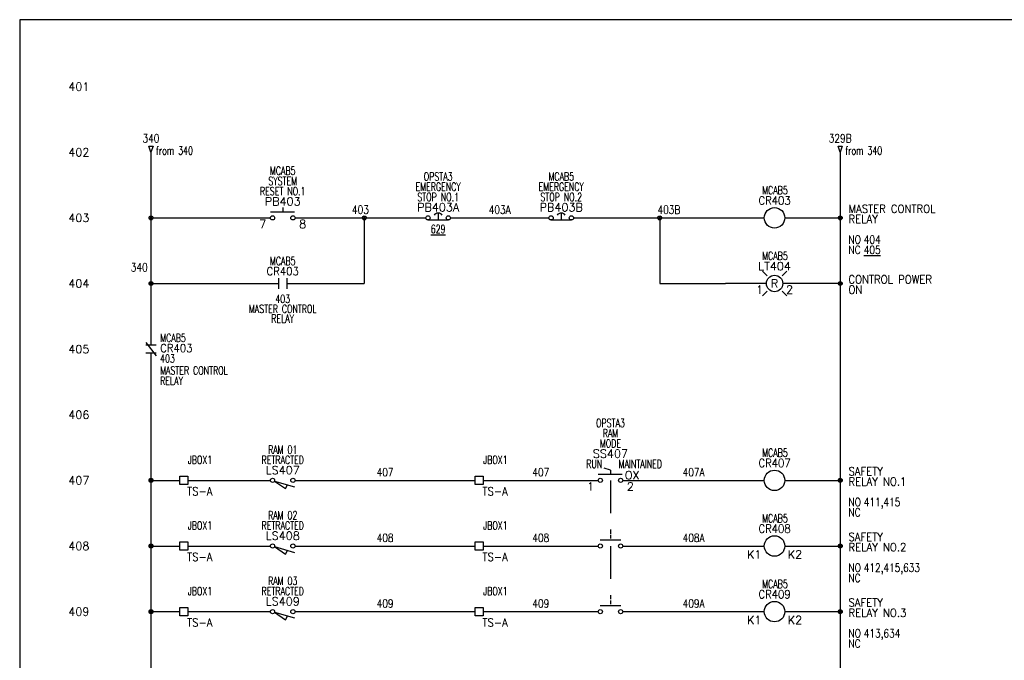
# Model space of a CAD drawing. Header units: inches. Extents: x 0 to 30, y 0 to 19.
# Tile 2 of 4: x 0 to 15, y 9.3 to 19. Entities that reach past the tile are written whole.
import ezdxf
from ezdxf.enums import TextEntityAlignment as Align

# ---------------------------------------------------------------- set-up
doc = ezdxf.new("R2010")
doc.units = ezdxf.units.IN
doc.header["$MEASUREMENT"] = 0
doc.linetypes.add('DASHED', pattern=[0.75, 0.5, -0.25])
for name, color, linetype in [('BLK_14AWG', 252, 'Continuous'), ('DESC', 1, 'Continuous'), ('DESCCHILD', 7, 'Continuous'), ('LINK', 8, 'DASHED'), ('LOC', 140, 'Continuous'), ('MISC', 30, 'Continuous'), ('POS', 7, 'Continuous'), ('RED_18AWG', 1, 'Continuous'), ('SYMS', 7, 'Continuous'), ('TAGS', 30, 'Continuous'), ('TERMS', 6, 'Continuous'), ('WHT_16AWG', 7, 'Continuous'), ('WIRECOPY', 52, 'Continuous'), ('WIRENO', 3, 'Continuous'), ('WIREREF_DEST', 62, 'Continuous'), ('XREF', 7, 'Continuous'), ('XREFCHILD', 7, 'Continuous')]:
    doc.layers.add(name, color=color, linetype=linetype)
doc.layers.add('Viewports', color=3, linetype='Continuous', plot=False)
doc.styles.add('WD', font='romans.shx')

# ---------------------------------------------------------------- blocks, each defined once
blk = doc.blocks.new('WD_MLRH')
at = {"style": 'WD'}
blk.add_attdef('RUNGFIRST', text='', height=0.125, dxfattribs=at).set_placement((-0.25, 0), align=Align.MIDDLE_RIGHT)
at = {"style": 'WD', "flags": 1}
for tag, p in [('RUNGHORV', (-0.25, -0.127)), ('RUNGINC', (-0.25, -0.163)), ('WIREMODE', (-0.25, -0.281)), ('RUNGDIST', (-0.25, -0.2)), ('RUNGCNT', (-0.25, -0.237)), ('WIREFMT', (-0.25, -0.321)), ('WIRE-START', (-0.25, -0.356)), ('WIRE-GSUF', (-0.25, -0.396)), ('PH3SPACE', (-0.25, -0.437))]:
    blk.add_attdef(tag, text='', height=0.025, dxfattribs=at).set_placement(p, align=Align.RIGHT)
blk = doc.blocks.new('WDDOT')
for radius in [0.03, 0.0187, 0.00929]:
    blk.add_circle((0, 0), radius)
blk = doc.blocks.new('HSS112')
for p, q in [((0, 0.156), (-0.094, 0.188)), ((0, 0.156), (0, 0.094)), ((-0.185, 0.094), (0.18, 0.094))]:
    blk.add_line(p, q)
for centre in [(-0.155, 0), (0.155, 0)]:
    blk.add_circle(centre, 0.0322)
at = {"style": 'WD', "width": 0.7}
for tag, p in [('INST', (0, 0.982)), ('LOC', (0, 0.812)), ('DESC1', (0, 0.656)), ('DESC2', (0, 0.5)), ('XREF', (0, -0.219))]:
    blk.add_attdef(tag, text='', height=0.125, dxfattribs=at).set_placement(p, align=Align.CENTER)
at = {"style": 'WD'}
blk.add_attdef('TAG1', text='', height=0.125, dxfattribs=at).set_placement((0, 0.344), align=Align.CENTER)
at = {"style": 'WD', "width": 0.7}
blk.add_attdef('POS1', text='', height=0.125, dxfattribs=at).set_placement((-0.125, 0.188), align=Align.RIGHT)
blk.add_attdef('POS2', (0.125, 0.188), '', height=0.125, dxfattribs=at)
at = {"style": 'WD'}
for tag, p, height in [('X2LINK', (0, 0.219), 0.01), ('X8LINK', (0, 0), 0.01), ('STATE', (0.219, 0.016), 0.125)]:
    blk.add_attdef(tag, p, '', height=height, dxfattribs=at)
for tag, p, height, flags in [('FAMILY', (0.205, 0.152), 0.01, 9), ('X4TERM01', (-0.188, 0), 0.0125, 1), ('X1TERM02', (0.188, 0), 0.0125, 1), ('CONTACT', (0.205, 0.136), 0.01, 1)]:
    blk.add_attdef(tag, p, '', height=height, dxfattribs=dict(at, flags=flags))
at = {"linetype": 'Continuous', "style": 'WD', "flags": 9}
for tag, p in [('ASSYCODE', (0.25, 0.094)), ('MFG', (0.23, 0.108)), ('CAT', (0.232, 0.121))]:
    blk.add_attdef(tag, text='', height=0.01, dxfattribs=at).set_placement(p, align=Align.CENTER)
at = {"linetype": 'Continuous', "style": 'WD', "flags": 8}
blk.add_attdef('TERM01', text='', height=0.125, dxfattribs=at).set_placement((-0.25, -0.031), align=Align.TOP_RIGHT)
blk.add_attdef('TERM02', text='', height=0.125, dxfattribs=at).set_placement((0.25, -0.031), align=Align.TOP_LEFT)
blk = doc.blocks.new('HLS11')
at = {"linetype": 'Continuous'}
for p, q in [((-0.125, -0.01), (0.041, -0.124)), ((-0.125, -0.01), (0.179, -0.097)), ((0.041, -0.124), (0.073, -0.067))]:
    blk.add_line(p, q, dxfattribs=at)
for centre in [(-0.155, 0), (0.155, 0)]:
    blk.add_circle(centre, 0.0322)
at = {"style": 'WD', "width": 0.7}
for tag, p in [('INST', (0, 0.719)), ('LOC', (0, 0.562)), ('DESC1', (0, 0.406)), ('DESC2', (0, 0.25)), ('XREF', (0, -0.299)), ('WDTAGALT', (0.006, -0.438))]:
    blk.add_attdef(tag, text='', height=0.125, dxfattribs=at).set_placement(p, align=Align.CENTER)
at = {"style": 'WD'}
blk.add_attdef('TAG1', text='', height=0.125, dxfattribs=at).set_placement((0, 0.094), align=Align.CENTER)
for tag, p, height, flags in [('X4TERM01', (-0.188, 0), 0.0125, 1), ('CONTACT', (0.038, 0.02), 0.01, 1), ('FAMILY', (0.038, 0.037), 0.01, 9), ('X1TERM02', (0.188, 0), 0.0125, 1)]:
    blk.add_attdef(tag, p, '', height=height, dxfattribs=dict(at, flags=flags))
for tag, p in [('X2LINK', (0, 0.031)), ('X8LINK', (0, -0.156))]:
    blk.add_attdef(tag, p, '', height=0.01, dxfattribs=at)
at = {"linetype": 'Continuous', "style": 'WD', "flags": 9}
for tag, p in [('CAT', (0.063, -0.007)), ('ASSYCODE', (0.062, -0.047)), ('MFG', (0.063, -0.027))]:
    blk.add_attdef(tag, text='', height=0.01, dxfattribs=at).set_placement(p, align=Align.CENTER)
at = {"linetype": 'Continuous', "style": 'WD', "flags": 8}
blk.add_attdef('TERM01', text='', height=0.125, dxfattribs=at).set_placement((-0.25, -0.031), align=Align.TOP_RIGHT)
blk.add_attdef('TERM02', text='', height=0.125, dxfattribs=at).set_placement((0.25, -0.031), align=Align.TOP_LEFT)
blk = doc.blocks.new('HCR1')
blk.add_circle((0, 0), 0.156)
at = {"style": 'WD'}
for tag, width, p in [('INST', 0.7, (0.006, 0.528)), ('LOC', 0.7, (0.006, 0.359)), ('TAG1', 0.9, (0, 0.202))]:
    blk.add_attdef(tag, text='', height=0.125, dxfattribs=dict(at, width=width)).set_placement(p, align=Align.CENTER)
at = {"style": 'WD', "flags": 9}
blk.add_attdef('FAMILY', text='', height=0.01, dxfattribs=at).set_placement((-0.005, 0.17), align=Align.CENTER)
at = {"linetype": 'Continuous', "style": 'WD', "flags": 1}
for tag, p in [('CAT', (0, 0.159)), ('MFG', (0, 0.14))]:
    blk.add_attdef(tag, text='', height=0.01, dxfattribs=at).set_placement(p, align=Align.MIDDLE)
at = {"style": 'WD'}
for tag, p, width in [('DESC1', (1.126, 0.076), 0.9), ('DESC2', (1.126, -0.081), 0.9), ('DESC3', (1.126, -0.237), 0.9), ('XREFNO', (1.359, -0.393), 0.8), ('XREFNC', (1.359, -0.549), 0.8)]:
    blk.add_attdef(tag, p, '', height=0.125, dxfattribs=dict(at, width=width))
at = {"style": 'WD', "flags": 1}
for tag, p in [('X4TERM01', (-0.156, 0)), ('X1TERM02', (0.156, 0))]:
    blk.add_attdef(tag, p, '', height=0.0125, dxfattribs=at)
at = {"linetype": 'Continuous', "style": 'WD', "flags": 9}
blk.add_attdef('ASSYCODE', text='', height=0.01, dxfattribs=at).set_placement((0, 0.125), align=Align.CENTER)
at = {"linetype": 'Continuous', "style": 'WD'}
blk.add_attdef('TERM01', text='', height=0.125, dxfattribs=at).set_placement((-0.2, -0.066), align=Align.TOP_RIGHT)
blk.add_attdef('TERM02', text='', height=0.125, dxfattribs=at).set_placement((0.2, -0.066), align=Align.TOP_LEFT)
at = {"style": 'WD', "width": 0.8, "flags": 8}
for tag, p in [('NO', (1.126, -0.393)), ('NC', (1.126, -0.549))]:
    blk.add_attdef(tag, p, '', height=0.125, dxfattribs=at)
blk = doc.blocks.new('HA1D2')
blk.add_lwpolyline([(0, 0.094), (0.031, 0.094), (0, 0), (-0.031, 0.094), (0, 0.094)])
at = {"style": 'WD', "width": 0.8, "flags": 8}
blk.add_attdef('WIRENO', text='', height=0.125, dxfattribs=at).set_placement((0, 0.15), align=Align.CENTER)
at = {"style": 'WD', "flags": 1}
for tag, p in [('X8TERM01', (0, 0)), ('SIGCODE', (0.026, 0.066))]:
    blk.add_attdef(tag, p, '', height=0.01, dxfattribs=at)
at = {"style": 'WD', "width": 0.7}
for tag, p in [('XREF', (0.077, -0.037)), ('DESC1', (0.077, -0.206))]:
    blk.add_attdef(tag, p, '', height=0.125, dxfattribs=at)
blk = doc.blocks.new('HT0W01')
for p, q in [((-0.062, 0.062), (0.062, 0.062)), ((-0.062, -0.062), (-0.062, 0.062)), ((0.062, 0.062), (0.062, -0.062)), ((0.062, -0.062), (-0.062, -0.062))]:
    blk.add_line(p, q)
at = {"style": 'WD'}
for tag, p, width in [('INST', (0.062, 0.42), 0.7), ('LOC', (0.062, 0.25), 0.7), ('DESC1', (0.05, -0.385), 0.8)]:
    blk.add_attdef(tag, p, '', height=0.125, dxfattribs=dict(at, width=width))
at = {"linetype": 'Continuous', "style": 'WD', "width": 0.8, "flags": 8}
blk.add_attdef('WIRENO', text='', height=0.125, dxfattribs=at).set_placement((0, 0.094), align=Align.CENTER)
at = {"style": 'WD', "flags": 1}
for tag, p, height in [('X4TERM01', (-0.062, 0), 0.0125), ('X4TERMDESC01', (-0.055, -0.023), 0.025), ('X2TERMDESC01', (-0.006, 0.029), 0.025), ('X2TERM01', (0, 0.062), 0.0125), ('STRIPSEQ', (0, 0), 0.00125), ('X1TERMDESC01', (0.039, 0.007), 0.025), ('X1TERM01', (0.062, 0), 0.0125), ('LINKTERM', (0, -0.002), 0.00125), ('X8TERM01', (0, -0.062), 0.0125), ('X8TERMDESC01', (0, -0.054), 0.025)]:
    blk.add_attdef(tag, p, '', height=height, dxfattribs=at)
at = {"linetype": 'Continuous', "style": 'WD'}
for tag, p, height, width, flags in [('TAGSTRIP', (0.05, -0.229), 0.125, 0.9, 8), ('CAT', (0.213, -0.406), 0.109, 0.8, 1), ('DESC2', (0.05, -0.541), 0.125, 0.8, 8), ('DESC3', (0.05, -0.698), 0.125, 0.8, 8)]:
    blk.add_attdef(tag, p, '', height=height, dxfattribs=dict(at, width=width, flags=flags))
at = {"linetype": 'Continuous', "style": 'WD', "width": 0.8, "flags": 1}
blk.add_attdef('MFG', text='', height=0.109, dxfattribs=at).set_placement((0.088, -0.406), align=Align.RIGHT)
at = {"style": 'WD', "width": 0.7, "flags": 1}
blk.add_attdef('ASSYCODE', (0.062, -0.281), '', height=0.01, dxfattribs=at)
blk = doc.blocks.new('HSS21')
for p, q in [((0, 0.168), (0, 0.115)), ((-0.156, 0.094), (0.156, 0.094))]:
    blk.add_line(p, q)
for centre in [(-0.155, 0), (0.155, 0)]:
    blk.add_circle(centre, 0.0322)
at = {"style": 'WD', "width": 0.7}
for tag, p in [('INST', (0, 0.826)), ('LOC', (0, 0.656)), ('DESC1', (0, 0.5)), ('DESC2', (0, 0.344)), ('XREF', (0, -0.219))]:
    blk.add_attdef(tag, text='', height=0.125, dxfattribs=at).set_placement(p, align=Align.CENTER)
at = {"style": 'WD'}
blk.add_attdef('TAG2', text='', height=0.125, dxfattribs=at).set_placement((0, 0.188), align=Align.CENTER)
for tag, p in [('X2LINK', (0, 0.188)), ('X8LINK', (0, 0))]:
    blk.add_attdef(tag, p, '', height=0.01, dxfattribs=at)
for tag, p, height, flags in [('X4TERM01', (-0.188, 0), 0.0125, 1), ('CONTACT', (0.056, 0.111), 0.01, 9), ('FAMILY', (0.056, 0.127), 0.01, 9), ('X1TERM02', (0.188, 0), 0.0125, 1)]:
    blk.add_attdef(tag, p, '', height=height, dxfattribs=dict(at, flags=flags))
at = {"style": 'WD', "width": 0.8}
blk.add_attdef('STATE', (0.219, 0.016), '', height=0.125, dxfattribs=at)
at = {"linetype": 'Continuous', "style": 'WD', "flags": 8}
blk.add_attdef('TERM01', text='', height=0.125, dxfattribs=at).set_placement((-0.25, -0.031), align=Align.TOP_RIGHT)
blk.add_attdef('TERM02', text='', height=0.125, dxfattribs=at).set_placement((0.25, -0.031), align=Align.TOP_LEFT)
blk = doc.blocks.new('HLT1R')
for p, q in [((-0.115, 0.115), (-0.186, 0.186)), ((0.115, 0.115), (0.186, 0.186)), ((-0.115, -0.115), (-0.186, -0.186)), ((0.115, -0.115), (0.186, -0.186))]:
    blk.add_line(p, q)
blk.add_circle((0, 0), 0.125)
at = {"style": 'WD', "width": 0.7}
for tag, p in [('INST', (0.006, 0.528)), ('LOC', (0.006, 0.359))]:
    blk.add_attdef(tag, text='', height=0.125, dxfattribs=at).set_placement(p, align=Align.CENTER)
at = {"style": 'WD'}
blk.add_attdef('TAG1', text='', height=0.125, dxfattribs=at).set_placement((0, 0.202), align=Align.CENTER)
at = {"style": 'WD', "flags": 9}
blk.add_attdef('FAMILY', text='', height=0.01, dxfattribs=at).set_placement((-0.005, 0.161), align=Align.CENTER)
at = {"style": 'WD'}
blk.add_attdef('COLOR', text='', height=0.125, dxfattribs=at).set_placement((0, 0), align=Align.MIDDLE)
at = {"style": 'WD', "flags": 1}
for tag, p in [('X4TERM01', (-0.125, 0)), ('X1TERM02', (0.125, 0))]:
    blk.add_attdef(tag, p, '', height=0.0125, dxfattribs=at)
at = {"linetype": 'Continuous', "style": 'WD', "flags": 9}
blk.add_attdef('ASSYCODE', text='', height=0.01, dxfattribs=at).set_placement((-0.003, 0.098), align=Align.CENTER)
at = {"linetype": 'Continuous', "style": 'WD', "flags": 1}
for tag, p in [('MFG', (0, 0.121)), ('CAT', (0, 0.14))]:
    blk.add_attdef(tag, text='', height=0.01, dxfattribs=at).set_placement(p, align=Align.MIDDLE)
at = {"style": 'WD'}
for tag, p, width in [('DESC1', (1.125, 0), 0.9), ('WDTAGALT', (1.125, -0.312), 0.7)]:
    blk.add_attdef(tag, p, '', height=0.125, dxfattribs=dict(at, width=width))
at = {"linetype": 'Continuous', "style": 'WD', "flags": 8}
blk.add_attdef('TERM01', text='', height=0.125, dxfattribs=at).set_placement((-0.175, -0.031), align=Align.TOP_RIGHT)
blk.add_attdef('TERM02', text='', height=0.125, dxfattribs=at).set_placement((0.175, -0.031), align=Align.TOP_LEFT)
at = {"style": 'WD', "width": 0.9}
blk.add_attdef('DESC2', text='', height=0.125, dxfattribs=at).set_placement((1.125, -0.031), align=Align.TOP_LEFT)
blk = doc.blocks.new('HPB11')
for p, q in [((0, 0.156), (0, 0.094)), ((-0.185, 0.094), (0.18, 0.094))]:
    blk.add_line(p, q)
for centre in [(-0.155, 0), (0.155, 0)]:
    blk.add_circle(centre, 0.0322)
at = {"style": 'WD', "width": 0.7}
for tag, p in [('INST', (0, 0.826)), ('LOC', (0, 0.656)), ('DESC1', (0, 0.5)), ('DESC2', (0, 0.344)), ('XREF', (0, -0.219))]:
    blk.add_attdef(tag, text='', height=0.125, dxfattribs=at).set_placement(p, align=Align.CENTER)
at = {"style": 'WD'}
blk.add_attdef('TAG1', text='', height=0.125, dxfattribs=at).set_placement((0, 0.188), align=Align.CENTER)
for tag, p in [('X2LINK', (0, 0.219)), ('X8LINK', (0, 0))]:
    blk.add_attdef(tag, p, '', height=0.01, dxfattribs=at)
for tag, p, height, flags in [('FAMILY', (0.205, 0.152), 0.01, 9), ('X4TERM01', (-0.188, 0), 0.0125, 1), ('X1TERM02', (0.188, 0), 0.0125, 1), ('CONTACT', (0.205, 0.136), 0.01, 1)]:
    blk.add_attdef(tag, p, '', height=height, dxfattribs=dict(at, flags=flags))
at = {"linetype": 'Continuous', "style": 'WD', "flags": 9}
for tag, p in [('ASSYCODE', (0.23, 0.071)), ('MFG', (0.228, 0.089)), ('CAT', (0.23, 0.108))]:
    blk.add_attdef(tag, text='', height=0.01, dxfattribs=at).set_placement(p, align=Align.CENTER)
at = {"linetype": 'Continuous', "style": 'WD', "flags": 8}
blk.add_attdef('TERM01', text='', height=0.125, dxfattribs=at).set_placement((-0.25, -0.031), align=Align.TOP_RIGHT)
blk.add_attdef('TERM02', text='', height=0.125, dxfattribs=at).set_placement((0.25, -0.031), align=Align.TOP_LEFT)
blk = doc.blocks.new('HCR21')
at = {"linetype": 'Continuous'}
for p, q in [((-0.062, 0.08), (-0.062, -0.08)), ((0.062, 0.08), (0.062, -0.08))]:
    blk.add_line(p, q, dxfattribs=at)
at = {"style": 'WD'}
for tag, width, p in [('INST', 0.7, (0, 0.451)), ('LOC', 0.7, (0, 0.281)), ('TAG2', 0.9, (0, 0.125)), ('XREF', 0.7, (0, -0.297)), ('DESC1', 0.7, (0, -0.449)), ('DESC2', 0.7, (0, -0.597)), ('DESC3', 0.7, (0, -0.744))]:
    blk.add_attdef(tag, text='', height=0.125, dxfattribs=dict(at, width=width)).set_placement(p, align=Align.CENTER)
for tag, p, height, flags in [('X4TERM01', (-0.062, 0), 0.0125, 1), ('X1TERM02', (0.062, 0), 0.0125, 1), ('CONTACT', (0.097, 0.036), 0.01, 1), ('FAMILY', (0.097, 0.053), 0.01, 9)]:
    blk.add_attdef(tag, p, '', height=height, dxfattribs=dict(at, flags=flags))
for tag, p in [('X2LINK', (0, 0.125)), ('X8LINK', (0, -0.125))]:
    blk.add_attdef(tag, p, '', height=0.01, dxfattribs=at)
at = {"linetype": 'Continuous', "style": 'WD', "flags": 8}
blk.add_attdef('TERM01', text='', height=0.125, dxfattribs=at).set_placement((-0.125, -0.016), align=Align.TOP_RIGHT)
blk.add_attdef('TERM02', text='', height=0.125, dxfattribs=at).set_placement((0.125, -0.016), align=Align.TOP_LEFT)
blk = doc.blocks.new('VCR22')
at = {"linetype": 'Continuous'}
for p, q in [((-0.08, 0.1), (0.08, -0.1)), ((0.08, 0.062), (-0.08, 0.062)), ((0.08, -0.063), (-0.08, -0.063))]:
    blk.add_line(p, q, dxfattribs=at)
at = {"style": 'WD'}
for tag, p, width in [('INST', (0.141, 0.266), 0.7), ('LOC', (0.141, 0.109), 0.7), ('TAG2', (0.141, -0.047), 0.9), ('XREF', (0.139, -0.205), 0.7), ('DESC1', (0.139, -0.388), 0.7), ('DESC2', (0.139, -0.545), 0.7), ('DESC3', (0.139, -0.701), 0.7)]:
    blk.add_attdef(tag, p, '', height=0.125, dxfattribs=dict(at, width=width))
at = {"linetype": 'Continuous', "style": 'WD', "flags": 8}
blk.add_attdef('TERM01', text='', height=0.125, dxfattribs=at).set_placement((-0.039, 0.156), align=Align.RIGHT)
at = {"style": 'WD'}
for tag, p, flags in [('FAMILY', (-0.19, -0.001), 9), ('CONTACT', (-0.19, -0.022), 1)]:
    blk.add_attdef(tag, p, '', height=0.0125, dxfattribs=dict(at, flags=flags))
at = {"color": 7, "style": 'WD'}
for tag, p in [('X4LINK', (-0.176, 0)), ('X1LINK', (0.156, 0))]:
    blk.add_attdef(tag, p, '', height=0.0125, dxfattribs=at)
at = {"color": 7, "style": 'WD', "flags": 1}
for tag, p in [('X2TERM01', (0, 0.062)), ('X8TERM02', (0, -0.063))]:
    blk.add_attdef(tag, p, '', height=0.0125, dxfattribs=at)
at = {"linetype": 'Continuous', "style": 'WD', "flags": 8}
blk.add_attdef('TERM02', text='', height=0.125, dxfattribs=at).set_placement((-0.039, -0.156), align=Align.TOP_RIGHT)
blk = doc.blocks.new('HPB12M')
for p, q in [((0, 0.074), (0, -0.031)), ((-0.156, -0.032), (0.156, -0.032))]:
    blk.add_line(p, q)
for centre in [(-0.155, 0), (0.155, 0)]:
    blk.add_circle(centre, 0.0322)
blk.add_arc((0, -0.006), 0.0781, 36.8699, 143.1301)
at = {"style": 'WD', "width": 0.7}
for tag, p in [('INST', (0, 0.738)), ('LOC', (0, 0.568)), ('DESC1', (0, 0.412)), ('DESC2', (0, 0.255)), ('XREF', (0, -0.232))]:
    blk.add_attdef(tag, text='', height=0.125, dxfattribs=at).set_placement(p, align=Align.CENTER)
at = {"style": 'WD'}
blk.add_attdef('TAG1', text='', height=0.125, dxfattribs=at).set_placement((0, 0.099), align=Align.CENTER)
for tag, p, height, flags in [('X4TERM01', (-0.188, 0), 0.0125, 1), ('CONTACT', (0.054, 0.042), 0.01, 9), ('FAMILY', (0.054, 0.058), 0.01, 9), ('X1TERM02', (0.188, 0), 0.0125, 1)]:
    blk.add_attdef(tag, p, '', height=height, dxfattribs=dict(at, flags=flags))
for tag, p in [('X2LINK', (0, 0.125)), ('X8LINK', (0, -0.094))]:
    blk.add_attdef(tag, p, '', height=0.01, dxfattribs=at)
at = {"linetype": 'Continuous', "style": 'WD', "flags": 9}
for tag, p in [('MFG', (0.076, 0)), ('CAT', (0.076, 0.017)), ('ASSYCODE', (0.076, -0.017))]:
    blk.add_attdef(tag, text='', height=0.01, dxfattribs=at).set_placement(p, align=Align.CENTER)
at = {"linetype": 'Continuous', "style": 'WD', "flags": 8}
blk.add_attdef('TERM01', text='', height=0.125, dxfattribs=at).set_placement((-0.25, -0.016), align=Align.TOP_RIGHT)
blk.add_attdef('TERM02', text='', height=0.125, dxfattribs=at).set_placement((0.25, -0.016), align=Align.TOP_LEFT)
blk = doc.blocks.new('WD_WNH')
at = {"linetype": 'Continuous', "style": 'WD', "width": 0.8}
blk.add_attdef('WIRENO', text='', height=0.125, dxfattribs=at).set_placement((0, 0.062), align=Align.CENTER)
at = {"style": 'WD', "flags": 1}
for tag, p in [('W01USER', (0, 0.078)), ('W02USER', (0, 0.07)), ('W03USER', (0, 0.062)), ('W04USER', (0, 0.055)), ('W05USER', (0, 0.047)), ('W06USER', (0, 0.039)), ('W07USER', (0, 0.031)), ('W08USER', (0, 0.023)), ('W09USER', (0, 0.016)), ('W10USER', (0, 0.008))]:
    blk.add_attdef(tag, text='', height=0.005, dxfattribs=at).set_placement(p, align=Align.CENTER)
blk = doc.blocks.new('WD_WNV')
at = {"linetype": 'Continuous', "style": 'WD', "width": 0.8}
blk.add_attdef('WIRENO', text='', height=0.125, dxfattribs=at).set_placement((-0.05, 0), align=Align.MIDDLE_RIGHT)
at = {"style": 'WD', "flags": 1}
for tag, p in [('W01USER', (-0.062, 0.094)), ('W02USER', (-0.062, 0.086)), ('W03USER', (-0.062, 0.078)), ('W04USER', (-0.062, 0.07)), ('W05USER', (-0.062, 0.062)), ('W06USER', (-0.062, 0.055)), ('W07USER', (-0.062, 0.047)), ('W08USER', (-0.062, 0.039)), ('W09USER', (-0.062, 0.031)), ('W10USER', (-0.062, 0.023))]:
    blk.add_attdef(tag, text='', height=0.005, dxfattribs=at).set_placement(p, align=Align.CENTER)
blk = doc.blocks.new('WD_WCH')
at = {"linetype": 'Continuous', "style": 'WD', "width": 0.8}
blk.add_attdef('WIRECOPY', text='', height=0.125, dxfattribs=at).set_placement((0, 0.0625), align=Align.CENTER)

msp = doc.modelspace()

# ---------------------------------------------------------------- linework, layer by layer
at = {"layer": 'BLK_14AWG'}
for p, q in [((2, 17), (2, 14.062)), ((2, 16), (3.82, 16)), ((2, 15), (3.945, 15)), ((2, 13.938), (2, 1)), ((2, 12), (2.438, 12)), ((2.562, 12), (3.82, 12)), ((2, 11), (2.438, 11)), ((2.562, 11), (3.819, 11)), ((2, 10), (2.438, 10)), ((2.562, 10), (3.819, 10))]:
    msp.add_line(p, q, dxfattribs=at)
at = {"layer": 'LINK'}
for points in [[(9, 12), (9, 11.188)], [(9, 11), (9, 10.188)]]:
    msp.add_lwpolyline(points, dxfattribs=at)
at = {"layer": 'RED_18AWG'}
for p, q in [((4.194, 16), (6.188, 16)), ((5.25, 16), (5.25, 15)), ((6.562, 16), (8.062, 16)), ((8.438, 16), (11.344, 16)), ((9.75, 16), (9.75, 15)), ((4.069, 15), (5.25, 15)), ((9.75, 15), (10.75, 15)), ((11.375, 15), (10.75, 15)), ((4.194, 12), (6.938, 12)), ((7.062, 12), (8.812, 12)), ((9.188, 12), (11.344, 12)), ((4.194, 11), (6.938, 11)), ((7.062, 11), (8.812, 11)), ((9.188, 11), (11.344, 11)), ((4.194, 10), (6.938, 10)), ((7.062, 10), (8.812, 10)), ((9.188, 10), (11.344, 10))]:
    msp.add_line(p, q, dxfattribs=at)
at = {"layer": 'Viewports'}
msp.add_lwpolyline([(0, 0), (30, 0), (30, 19.02), (0, 19.02)], close=True, dxfattribs=at)
at = {"layer": 'WHT_16AWG'}
for p, q in [((12.5, 17), (12.5, 1)), ((11.656, 16), (12.5, 16)), ((12.5, 15), (11.625, 15)), ((11.656, 12), (12.5, 12)), ((11.656, 11), (12.5, 11)), ((11.656, 10), (12.5, 10))]:
    msp.add_line(p, q, dxfattribs=at)

# ---------------------------------------------------------------- block references
at = {"layer": 'SYMS'}
ref = msp.add_blockref('WD_MLRH', (1.312, 18), dxfattribs=at)
ref.add_attrib('RUNGFIRST', '401', dxfattribs={"layer": 'MISC', "height": 0.125, "style": 'WD'}).set_placement((1.062, 18), align=Align.MIDDLE_RIGHT)
ref = msp.add_blockref('HA1D2', (2, 17), dxfattribs=at)
ref.add_attrib('WIRENO', '340', dxfattribs={"layer": 'WIREREF_DEST', "height": 0.125, "style": 'WD', "width": 0.8, "flags": 8}).set_placement((2, 17.15), align=Align.CENTER)
ref.add_attrib('XREF', 'from 340', (2.077, 16.963), dxfattribs={"layer": 'XREF', "height": 0.125, "style": 'WD', "width": 0.7})
ref = msp.add_blockref('HA1D2', (12.5, 17), dxfattribs=at)
ref.add_attrib('WIRENO', '329B', dxfattribs={"layer": 'WIREREF_DEST', "height": 0.125, "style": 'WD', "width": 0.8, "flags": 8}).set_placement((12.5, 17.15), align=Align.CENTER)
ref.add_attrib('XREF', 'from 340', (12.577, 16.963), dxfattribs={"layer": 'XREF', "height": 0.125, "style": 'WD', "width": 0.7})
ref = msp.add_blockref('HPB11', (4.007, 16), dxfattribs=at)
ref.add_attrib('TERM01', '7', dxfattribs={"layer": 'TERMS', "linetype": 'Continuous', "height": 0.125, "style": 'WD', "flags": 8}).set_placement((3.757, 15.969), align=Align.TOP_RIGHT)
ref.add_attrib('TERM02', '8', dxfattribs={"layer": 'TERMS', "linetype": 'Continuous', "height": 0.125, "style": 'WD', "flags": 8}).set_placement((4.257, 15.969), align=Align.TOP_LEFT)
ref.add_attrib('LOC', 'MCAB5', dxfattribs={"layer": 'LOC', "height": 0.125, "style": 'WD', "width": 0.7}).set_placement((4.007, 16.656), align=Align.CENTER)
ref.add_attrib('DESC2', 'RESET NO.1', dxfattribs={"layer": 'DESC', "height": 0.125, "style": 'WD', "width": 0.7}).set_placement((4.007, 16.344), align=Align.CENTER)
ref.add_attrib('DESC1', 'SYSTEM', dxfattribs={"layer": 'DESC', "height": 0.125, "style": 'WD', "width": 0.7}).set_placement((4.007, 16.5), align=Align.CENTER)
ref.add_attrib('TAG1', 'PB403', dxfattribs={"layer": 'TAGS', "height": 0.125, "style": 'WD'}).set_placement((4.007, 16.188), align=Align.CENTER)
ref = msp.add_blockref('HPB12M', (6.375, 16), dxfattribs=at)
ref.add_attrib('LOC', 'OPSTA3', dxfattribs={"layer": 'LOC', "height": 0.125, "style": 'WD', "width": 0.7}).set_placement((6.375, 16.568), align=Align.CENTER)
ref.add_attrib('XREF', '%%u629%%u', dxfattribs={"layer": 'XREF', "height": 0.125, "style": 'WD', "width": 0.7}).set_placement((6.375, 15.768), align=Align.CENTER)
ref.add_attrib('DESC2', 'STOP NO.1', dxfattribs={"layer": 'DESC', "height": 0.125, "style": 'WD', "width": 0.7}).set_placement((6.375, 16.255), align=Align.CENTER)
ref.add_attrib('DESC1', 'EMERGENCY', dxfattribs={"layer": 'DESC', "height": 0.125, "style": 'WD', "width": 0.7}).set_placement((6.375, 16.412), align=Align.CENTER)
ref.add_attrib('TAG1', 'PB403A', dxfattribs={"layer": 'TAGS', "height": 0.125, "style": 'WD'}).set_placement((6.375, 16.099), align=Align.CENTER)
ref = msp.add_blockref('HPB12M', (8.25, 16), dxfattribs=at)
ref.add_attrib('LOC', 'MCAB5', dxfattribs={"layer": 'LOC', "height": 0.125, "style": 'WD', "width": 0.7}).set_placement((8.25, 16.568), align=Align.CENTER)
ref.add_attrib('DESC2', 'STOP NO.2', dxfattribs={"layer": 'DESC', "height": 0.125, "style": 'WD', "width": 0.7}).set_placement((8.25, 16.255), align=Align.CENTER)
ref.add_attrib('DESC1', 'EMERGENCY', dxfattribs={"layer": 'DESC', "height": 0.125, "style": 'WD', "width": 0.7}).set_placement((8.25, 16.412), align=Align.CENTER)
ref.add_attrib('TAG1', 'PB403B', dxfattribs={"layer": 'TAGS', "height": 0.125, "style": 'WD'}).set_placement((8.25, 16.099), align=Align.CENTER)
ref = msp.add_blockref('HCR1', (11.5, 16), dxfattribs=at)
ref.add_attrib('LOC', 'MCAB5', dxfattribs={"layer": 'LOC', "height": 0.125, "style": 'WD', "width": 0.7}).set_placement((11.506, 16.359), align=Align.CENTER)
ref.add_attrib('NC', 'NC', (12.626, 15.451), dxfattribs={"layer": 'MISC', "height": 0.125, "style": 'WD', "width": 0.8, "flags": 8})
ref.add_attrib('NO', 'NO', (12.626, 15.607), dxfattribs={"layer": 'MISC', "height": 0.125, "style": 'WD', "width": 0.8, "flags": 8})
ref.add_attrib('XREFNC', '%%u405%%u', (12.859, 15.451), dxfattribs={"layer": 'XREF', "height": 0.125, "style": 'WD', "width": 0.8})
ref.add_attrib('XREFNO', '404', (12.859, 15.607), dxfattribs={"layer": 'XREF', "height": 0.125, "style": 'WD', "width": 0.8})
ref.add_attrib('DESC2', 'RELAY', (12.626, 15.919), dxfattribs={"layer": 'DESC', "height": 0.125, "style": 'WD', "width": 0.9})
ref.add_attrib('DESC1', 'MASTER CONTROL', (12.626, 16.076), dxfattribs={"layer": 'DESC', "height": 0.125, "style": 'WD', "width": 0.9})
ref.add_attrib('TAG1', 'CR403', dxfattribs={"layer": 'TAGS', "height": 0.125, "style": 'WD', "width": 0.9}).set_placement((11.5, 16.202), align=Align.CENTER)
for name, p in [('WDDOT', (2, 16)), ('WDDOT', (5.25, 16)), ('WDDOT', (9.75, 16)), ('WDDOT', (12.5, 16)), ('WDDOT', (2, 15)), ('WDDOT', (12.5, 15)), ('WDDOT', (2, 12)), ('WDDOT', (12.5, 12)), ('HSS21', (9, 11)), ('WDDOT', (2, 11)), ('WDDOT', (12.5, 11)), ('HSS21', (9, 10)), ('WDDOT', (2, 10)), ('WDDOT', (12.5, 10))]:
    msp.add_blockref(name, p, dxfattribs=at)
ref = msp.add_blockref('HLT1R', (11.5, 15), dxfattribs=at)
ref.add_attrib('LOC', 'MCAB5', dxfattribs={"layer": 'LOC', "height": 0.125, "style": 'WD', "width": 0.7}).set_placement((11.506, 15.359), align=Align.CENTER)
ref.add_attrib('DESC2', 'ON', dxfattribs={"layer": 'DESC', "height": 0.125, "style": 'WD', "width": 0.9}).set_placement((12.625, 14.969), align=Align.TOP_LEFT)
ref.add_attrib('DESC1', 'CONTROL POWER', (12.625, 15), dxfattribs={"layer": 'DESC', "height": 0.125, "style": 'WD', "width": 0.9})
ref.add_attrib('TERM02', '2', dxfattribs={"layer": 'TERMS', "linetype": 'Continuous', "height": 0.125, "style": 'WD', "flags": 8}).set_placement((11.675, 14.969), align=Align.TOP_LEFT)
ref.add_attrib('TERM01', '1', dxfattribs={"layer": 'TERMS', "linetype": 'Continuous', "height": 0.125, "style": 'WD', "flags": 8}).set_placement((11.325, 14.969), align=Align.TOP_RIGHT)
ref.add_attrib('TAG1', 'LT404', dxfattribs={"layer": 'TAGS', "height": 0.125, "style": 'WD'}).set_placement((11.5, 15.202), align=Align.CENTER)
ref.add_attrib('COLOR', 'R', dxfattribs={"layer": 'MISC', "height": 0.125, "style": 'WD'}).set_placement((11.5, 15), align=Align.MIDDLE)
ref = msp.add_blockref('HCR21', (4.007, 15), dxfattribs=at)
ref.add_attrib('LOC', 'MCAB5', dxfattribs={"layer": 'LOC', "height": 0.125, "style": 'WD', "width": 0.7}).set_placement((4.007, 15.281), align=Align.CENTER)
ref.add_attrib('XREF', '403', dxfattribs={"layer": 'XREFCHILD', "height": 0.125, "style": 'WD', "width": 0.7}).set_placement((4.007, 14.703), align=Align.CENTER)
ref.add_attrib('DESC2', 'RELAY', dxfattribs={"layer": 'DESCCHILD', "height": 0.125, "style": 'WD', "width": 0.7}).set_placement((4.007, 14.403), align=Align.CENTER)
ref.add_attrib('DESC1', 'MASTER CONTROL', dxfattribs={"layer": 'DESCCHILD', "height": 0.125, "style": 'WD', "width": 0.7}).set_placement((4.007, 14.551), align=Align.CENTER)
ref.add_attrib('TAG2', 'CR403', dxfattribs={"layer": 'TAGS', "height": 0.125, "style": 'WD', "width": 0.9}).set_placement((4.007, 15.125), align=Align.CENTER)
ref = msp.add_blockref('VCR22', (2, 14), dxfattribs=at)
ref.add_attrib('LOC', 'MCAB5', (2.141, 14.109), dxfattribs={"layer": 'LOC', "height": 0.125, "style": 'WD', "width": 0.7})
ref.add_attrib('DESC2', 'RELAY', (2.139, 13.455), dxfattribs={"layer": 'DESCCHILD', "height": 0.125, "style": 'WD', "width": 0.7})
ref.add_attrib('DESC1', 'MASTER CONTROL', (2.139, 13.612), dxfattribs={"layer": 'DESCCHILD', "height": 0.125, "style": 'WD', "width": 0.7})
ref.add_attrib('XREF', '403', (2.139, 13.795), dxfattribs={"layer": 'XREFCHILD', "height": 0.125, "style": 'WD', "width": 0.7})
ref.add_attrib('TAG2', 'CR403', (2.141, 13.953), dxfattribs={"layer": 'TAGS', "height": 0.125, "style": 'WD', "width": 0.9})
ref = msp.add_blockref('HSS112', (9, 12), dxfattribs=at)
ref.add_attrib('TERM01', '1', dxfattribs={"layer": 'TERMS', "linetype": 'Continuous', "height": 0.125, "style": 'WD', "flags": 8}).set_placement((8.75, 11.969), align=Align.TOP_RIGHT)
ref.add_attrib('TERM02', '2', dxfattribs={"layer": 'TERMS', "linetype": 'Continuous', "height": 0.125, "style": 'WD', "flags": 8}).set_placement((9.25, 11.969), align=Align.TOP_LEFT)
ref.add_attrib('LOC', 'OPSTA3', dxfattribs={"layer": 'LOC', "height": 0.125, "style": 'WD', "width": 0.7}).set_placement((9, 12.812), align=Align.CENTER)
ref.add_attrib('STATE', 'OX', (9.219, 12.016), dxfattribs={"layer": 'MISC', "height": 0.125, "style": 'WD'})
ref.add_attrib('POS2', 'MAINTAINED', (9.125, 12.188), dxfattribs={"layer": 'POS', "height": 0.125, "style": 'WD', "width": 0.7})
ref.add_attrib('POS1', 'RUN', dxfattribs={"layer": 'POS', "height": 0.125, "style": 'WD', "width": 0.7}).set_placement((8.875, 12.188), align=Align.RIGHT)
ref.add_attrib('DESC2', 'MODE', dxfattribs={"layer": 'DESC', "height": 0.125, "style": 'WD', "width": 0.7}).set_placement((9, 12.5), align=Align.CENTER)
ref.add_attrib('DESC1', 'RAM', dxfattribs={"layer": 'DESC', "height": 0.125, "style": 'WD', "width": 0.7}).set_placement((9, 12.656), align=Align.CENTER)
ref.add_attrib('TAG1', 'SS407', dxfattribs={"layer": 'TAGS', "height": 0.125, "style": 'WD'}).set_placement((9, 12.344), align=Align.CENTER)
ref = msp.add_blockref('HLS11', (4.007, 12), dxfattribs=at)
ref.add_attrib('DESC2', 'RETRACTED', dxfattribs={"layer": 'DESC', "height": 0.125, "style": 'WD', "width": 0.7}).set_placement((4.007, 12.25), align=Align.CENTER)
ref.add_attrib('DESC1', 'RAM 01', dxfattribs={"layer": 'DESC', "height": 0.125, "style": 'WD', "width": 0.7}).set_placement((4.007, 12.406), align=Align.CENTER)
ref.add_attrib('TAG1', 'LS407', dxfattribs={"layer": 'TAGS', "height": 0.125, "style": 'WD'}).set_placement((4.007, 12.094), align=Align.CENTER)
ref = msp.add_blockref('HCR1', (11.5, 12), dxfattribs=at)
ref.add_attrib('LOC', 'MCAB5', dxfattribs={"layer": 'LOC', "height": 0.125, "style": 'WD', "width": 0.7}).set_placement((11.506, 12.359), align=Align.CENTER)
ref.add_attrib('NC', 'NC', (12.626, 11.451), dxfattribs={"layer": 'MISC', "height": 0.125, "style": 'WD', "width": 0.8, "flags": 8})
ref.add_attrib('NO', 'NO', (12.626, 11.607), dxfattribs={"layer": 'MISC', "height": 0.125, "style": 'WD', "width": 0.8, "flags": 8})
ref.add_attrib('XREFNO', '411,415', (12.859, 11.607), dxfattribs={"layer": 'XREF', "height": 0.125, "style": 'WD', "width": 0.8})
ref.add_attrib('DESC2', 'RELAY NO.1', (12.626, 11.919), dxfattribs={"layer": 'DESC', "height": 0.125, "style": 'WD', "width": 0.9})
ref.add_attrib('DESC1', 'SAFETY', (12.626, 12.076), dxfattribs={"layer": 'DESC', "height": 0.125, "style": 'WD', "width": 0.9})
ref.add_attrib('TAG1', 'CR407', dxfattribs={"layer": 'TAGS', "height": 0.125, "style": 'WD', "width": 0.9}).set_placement((11.5, 12.202), align=Align.CENTER)
ref = msp.add_blockref('HT0W01', (2.5, 12), dxfattribs=at)
ref.add_attrib('LOC', 'JBOX1', (2.562, 12.25), dxfattribs={"layer": 'LOC', "height": 0.125, "style": 'WD', "width": 0.7})
ref.add_attrib('TAGSTRIP', 'TS-A', (2.55, 11.771), dxfattribs={"layer": 'TAGS', "linetype": 'Continuous', "height": 0.125, "style": 'WD', "width": 0.9, "flags": 8})
ref = msp.add_blockref('HT0W01', (7, 12), dxfattribs=at)
ref.add_attrib('LOC', 'JBOX1', (7.062, 12.25), dxfattribs={"layer": 'LOC', "height": 0.125, "style": 'WD', "width": 0.7})
ref.add_attrib('TAGSTRIP', 'TS-A', (7.05, 11.771), dxfattribs={"layer": 'TAGS', "linetype": 'Continuous', "height": 0.125, "style": 'WD', "width": 0.9, "flags": 8})
ref = msp.add_blockref('HLS11', (4.007, 11), dxfattribs=at)
ref.add_attrib('DESC2', 'RETRACTED', dxfattribs={"layer": 'DESC', "height": 0.125, "style": 'WD', "width": 0.7}).set_placement((4.007, 11.25), align=Align.CENTER)
ref.add_attrib('DESC1', 'RAM 02', dxfattribs={"layer": 'DESC', "height": 0.125, "style": 'WD', "width": 0.7}).set_placement((4.007, 11.406), align=Align.CENTER)
ref.add_attrib('TAG1', 'LS408', dxfattribs={"layer": 'TAGS', "height": 0.125, "style": 'WD'}).set_placement((4.007, 11.094), align=Align.CENTER)
ref = msp.add_blockref('HCR1', (11.5, 11), dxfattribs=at)
ref.add_attrib('LOC', 'MCAB5', dxfattribs={"layer": 'LOC', "height": 0.125, "style": 'WD', "width": 0.7}).set_placement((11.506, 11.359), align=Align.CENTER)
ref.add_attrib('NC', 'NC', (12.626, 10.451), dxfattribs={"layer": 'MISC', "height": 0.125, "style": 'WD', "width": 0.8, "flags": 8})
ref.add_attrib('NO', 'NO', (12.626, 10.607), dxfattribs={"layer": 'MISC', "height": 0.125, "style": 'WD', "width": 0.8, "flags": 8})
ref.add_attrib('TERM02', 'K2', dxfattribs={"layer": 'TERMS', "linetype": 'Continuous', "height": 0.125, "style": 'WD'}).set_placement((11.7, 10.934), align=Align.TOP_LEFT)
ref.add_attrib('TERM01', 'K1', dxfattribs={"layer": 'TERMS', "linetype": 'Continuous', "height": 0.125, "style": 'WD'}).set_placement((11.3, 10.934), align=Align.TOP_RIGHT)
ref.add_attrib('XREFNO', '412,415,633', (12.859, 10.607), dxfattribs={"layer": 'XREF', "height": 0.125, "style": 'WD', "width": 0.8})
ref.add_attrib('DESC2', 'RELAY NO.2', (12.626, 10.919), dxfattribs={"layer": 'DESC', "height": 0.125, "style": 'WD', "width": 0.9})
ref.add_attrib('DESC1', 'SAFETY', (12.626, 11.076), dxfattribs={"layer": 'DESC', "height": 0.125, "style": 'WD', "width": 0.9})
ref.add_attrib('TAG1', 'CR408', dxfattribs={"layer": 'TAGS', "height": 0.125, "style": 'WD', "width": 0.9}).set_placement((11.5, 11.202), align=Align.CENTER)
ref = msp.add_blockref('HT0W01', (2.5, 11), dxfattribs=at)
ref.add_attrib('LOC', 'JBOX1', (2.562, 11.25), dxfattribs={"layer": 'LOC', "height": 0.125, "style": 'WD', "width": 0.7})
ref.add_attrib('TAGSTRIP', 'TS-A', (2.55, 10.771), dxfattribs={"layer": 'TAGS', "linetype": 'Continuous', "height": 0.125, "style": 'WD', "width": 0.9, "flags": 8})
ref = msp.add_blockref('HT0W01', (7, 11), dxfattribs=at)
ref.add_attrib('LOC', 'JBOX1', (7.062, 11.25), dxfattribs={"layer": 'LOC', "height": 0.125, "style": 'WD', "width": 0.7})
ref.add_attrib('TAGSTRIP', 'TS-A', (7.05, 10.771), dxfattribs={"layer": 'TAGS', "linetype": 'Continuous', "height": 0.125, "style": 'WD', "width": 0.9, "flags": 8})
ref = msp.add_blockref('HLS11', (4.007, 10), dxfattribs=at)
ref.add_attrib('DESC2', 'RETRACTED', dxfattribs={"layer": 'DESC', "height": 0.125, "style": 'WD', "width": 0.7}).set_placement((4.007, 10.25), align=Align.CENTER)
ref.add_attrib('DESC1', 'RAM 03', dxfattribs={"layer": 'DESC', "height": 0.125, "style": 'WD', "width": 0.7}).set_placement((4.007, 10.406), align=Align.CENTER)
ref.add_attrib('TAG1', 'LS409', dxfattribs={"layer": 'TAGS', "height": 0.125, "style": 'WD'}).set_placement((4.007, 10.094), align=Align.CENTER)
ref = msp.add_blockref('HT0W01', (2.5, 10), dxfattribs=at)
ref.add_attrib('LOC', 'JBOX1', (2.562, 10.25), dxfattribs={"layer": 'LOC', "height": 0.125, "style": 'WD', "width": 0.7})
ref.add_attrib('TAGSTRIP', 'TS-A', (2.55, 9.771), dxfattribs={"layer": 'TAGS', "linetype": 'Continuous', "height": 0.125, "style": 'WD', "width": 0.9, "flags": 8})
ref = msp.add_blockref('HT0W01', (7, 10), dxfattribs=at)
ref.add_attrib('LOC', 'JBOX1', (7.062, 10.25), dxfattribs={"layer": 'LOC', "height": 0.125, "style": 'WD', "width": 0.7})
ref.add_attrib('TAGSTRIP', 'TS-A', (7.05, 9.771), dxfattribs={"layer": 'TAGS', "linetype": 'Continuous', "height": 0.125, "style": 'WD', "width": 0.9, "flags": 8})
ref = msp.add_blockref('HCR1', (11.5, 10), dxfattribs=at)
ref.add_attrib('LOC', 'MCAB5', dxfattribs={"layer": 'LOC', "height": 0.125, "style": 'WD', "width": 0.7}).set_placement((11.506, 10.359), align=Align.CENTER)
ref.add_attrib('NC', 'NC', (12.626, 9.451), dxfattribs={"layer": 'MISC', "height": 0.125, "style": 'WD', "width": 0.8, "flags": 8})
ref.add_attrib('NO', 'NO', (12.626, 9.607), dxfattribs={"layer": 'MISC', "height": 0.125, "style": 'WD', "width": 0.8, "flags": 8})
ref.add_attrib('TERM02', 'K2', dxfattribs={"layer": 'TERMS', "linetype": 'Continuous', "height": 0.125, "style": 'WD'}).set_placement((11.7, 9.934), align=Align.TOP_LEFT)
ref.add_attrib('TERM01', 'K1', dxfattribs={"layer": 'TERMS', "linetype": 'Continuous', "height": 0.125, "style": 'WD'}).set_placement((11.3, 9.934), align=Align.TOP_RIGHT)
ref.add_attrib('XREFNO', '413,634', (12.859, 9.607), dxfattribs={"layer": 'XREF', "height": 0.125, "style": 'WD', "width": 0.8})
ref.add_attrib('DESC2', 'RELAY NO.3', (12.626, 9.919), dxfattribs={"layer": 'DESC', "height": 0.125, "style": 'WD', "width": 0.9})
ref.add_attrib('DESC1', 'SAFETY', (12.626, 10.076), dxfattribs={"layer": 'DESC', "height": 0.125, "style": 'WD', "width": 0.9})
ref.add_attrib('TAG1', 'CR409', dxfattribs={"layer": 'TAGS', "height": 0.125, "style": 'WD', "width": 0.9}).set_placement((11.5, 10.202), align=Align.CENTER)
at = {"layer": 'WIRECOPY'}
ref = msp.add_blockref('WD_WCH', (7.938, 12), dxfattribs=at)
ref.add_attrib('WIRECOPY', '407', dxfattribs={"linetype": 'Continuous', "height": 0.125, "style": 'WD', "width": 0.8}).set_placement((7.938, 12.062), align=Align.CENTER)
ref = msp.add_blockref('WD_WCH', (7.938, 11), dxfattribs=at)
ref.add_attrib('WIRECOPY', '408', dxfattribs={"linetype": 'Continuous', "height": 0.125, "style": 'WD', "width": 0.8}).set_placement((7.938, 11.062), align=Align.CENTER)
ref = msp.add_blockref('WD_WCH', (7.938, 10), dxfattribs=at)
ref.add_attrib('WIRECOPY', '409', dxfattribs={"linetype": 'Continuous', "height": 0.125, "style": 'WD', "width": 0.8}).set_placement((7.938, 10.062), align=Align.CENTER)
at = {"layer": 'WIRENO'}
ref = msp.add_blockref('WD_WNH', (5.191, 16), dxfattribs=at)
ref.add_attrib('WIRENO', '403', dxfattribs={"linetype": 'Continuous', "height": 0.125, "style": 'WD', "width": 0.8}).set_placement((5.191, 16.062), align=Align.CENTER)
ref = msp.add_blockref('WD_WNH', (7.312, 16), dxfattribs=at)
ref.add_attrib('WIRENO', '403A', dxfattribs={"linetype": 'Continuous', "height": 0.125, "style": 'WD', "width": 0.8}).set_placement((7.312, 16.062), align=Align.CENTER)
ref = msp.add_blockref('WD_WNH', (9.891, 16), dxfattribs=at)
ref.add_attrib('WIRENO', '403B', dxfattribs={"linetype": 'Continuous', "height": 0.125, "style": 'WD', "width": 0.8}).set_placement((9.891, 16.062), align=Align.CENTER)
ref = msp.add_blockref('WD_WNV', (2, 15.247), dxfattribs=at)
ref.add_attrib('WIRENO', '340', dxfattribs={"linetype": 'Continuous', "height": 0.125, "style": 'WD', "width": 0.8}).set_placement((1.95, 15.247), align=Align.MIDDLE_RIGHT)
ref = msp.add_blockref('WD_WNH', (5.566, 12), dxfattribs=at)
ref.add_attrib('WIRENO', '407', dxfattribs={"linetype": 'Continuous', "height": 0.125, "style": 'WD', "width": 0.8}).set_placement((5.566, 12.062), align=Align.CENTER)
ref = msp.add_blockref('WD_WNH', (10.266, 12), dxfattribs=at)
ref.add_attrib('WIRENO', '407A', dxfattribs={"linetype": 'Continuous', "height": 0.125, "style": 'WD', "width": 0.8}).set_placement((10.266, 12.062), align=Align.CENTER)
ref = msp.add_blockref('WD_WNH', (5.566, 11), dxfattribs=at)
ref.add_attrib('WIRENO', '408', dxfattribs={"linetype": 'Continuous', "height": 0.125, "style": 'WD', "width": 0.8}).set_placement((5.566, 11.062), align=Align.CENTER)
ref = msp.add_blockref('WD_WNH', (10.266, 11), dxfattribs=at)
ref.add_attrib('WIRENO', '408A', dxfattribs={"linetype": 'Continuous', "height": 0.125, "style": 'WD', "width": 0.8}).set_placement((10.266, 11.062), align=Align.CENTER)
ref = msp.add_blockref('WD_WNH', (5.566, 10), dxfattribs=at)
ref.add_attrib('WIRENO', '409', dxfattribs={"linetype": 'Continuous', "height": 0.125, "style": 'WD', "width": 0.8}).set_placement((5.566, 10.062), align=Align.CENTER)
ref = msp.add_blockref('WD_WNH', (10.266, 10), dxfattribs=at)
ref.add_attrib('WIRENO', '409A', dxfattribs={"linetype": 'Continuous', "height": 0.125, "style": 'WD', "width": 0.8}).set_placement((10.266, 10.062), align=Align.CENTER)

# ---------------------------------------------------------------- texts
at = {"layer": 'MISC', "style": 'WD'}
for s, p in [('402', (1.062, 17)), ('403', (1.062, 16)), ('404', (1.062, 15)), ('405', (1.062, 14)), ('406', (1.062, 13)), ('407', (1.062, 12)), ('408', (1.062, 11)), ('409', (1.062, 10))]:
    msp.add_text(s, height=0.125, dxfattribs=at).set_placement(p, align=Align.MIDDLE_RIGHT)

doc.saveas('drawing.dxf')
